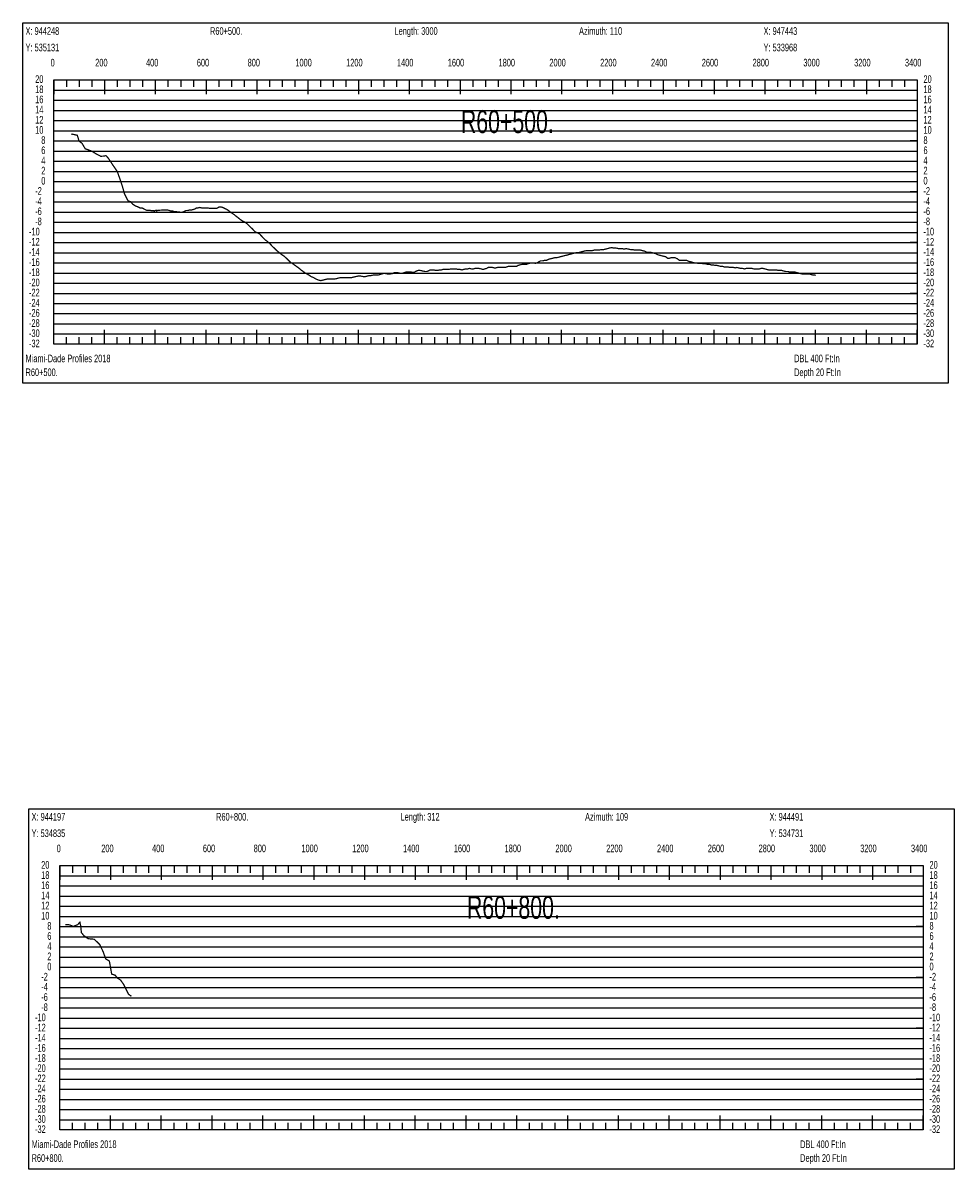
# Model space of a CAD drawing. Header units: inches. Extents: x 471865 to 538526, y 1054316 to 1102451.
# Tile 36 of 114: x 502728 to 506394, y 1067552 to 1072062. Entities that reach past the tile are written whole.
import ezdxf

# ---------------------------------------------------------------- set-up
doc = ezdxf.new("R2010")
doc.units = ezdxf.units.IN
doc.header["$MEASUREMENT"] = 0
for name, color, linetype in [('LABELS', 7, 'Continuous'), ('X_Gr1', 7, 'Continuous'), ('XSECTION', 7, 'Continuous')]:
    doc.layers.add(name, color=color, linetype=linetype)
doc.styles.get("Standard").update_dxf_attribs({"font": 'arial.ttf'})

msp = doc.modelspace()

# ---------------------------------------------------------------- linework, layer by layer
at = {"layer": 'X_Gr1', "color": 6, "linetype": 'Continuous', "lineweight": 18, "true_color": 0xff00ff, "transparency": 33554687, "const_width": 5}
for points in [[(502918.4, 1071625.4), (502918.4, 1071625.4), (502918.5, 1071625.3), (502942.4, 1071620), (502949.1, 1071598.1), (502949.1, 1071597), (502960.9, 1071588.5), (502973.7, 1071566.6), (502989.6, 1071561.1), (503000.8, 1071556.6), (503015.2, 1071547.5), (503034.5, 1071537.5), (503043.5, 1071537.7), (503055.7, 1071539.6), (503064.8, 1071529.3), (503081.2, 1071504.5), (503090.1, 1071491.5), (503100.1, 1071476.9), (503106.6, 1071458.2), (503118.9, 1071422.7), (503127.8, 1071390.7), (503135.2, 1071375.4), (503142.3, 1071362), (503152.9, 1071358.4), (503160.6, 1071348.8), (503172.4, 1071341.2), (503180.9, 1071338.3), (503189.1, 1071334), (503197.5, 1071333.9), (503205.4, 1071329.8), (503215.2, 1071324.6), (503225, 1071325.1), (503233.6, 1071323.5), (503239.9, 1071323.3), (503243.8, 1071323.7), (503245.6, 1071321.5), (503249, 1071324), (503254.1, 1071324.3), (503255.2, 1071322.2), (503259.3, 1071324.6), (503264.5, 1071324.9), (503269.7, 1071325.2), (503274.9, 1071325.5), (503280.1, 1071325.7), (503284.9, 1071326), (503290.8, 1071326), (503297.6, 1071326), (503304.5, 1071324), (503311.3, 1071322), (503317.4, 1071322), (503323.4, 1071320), (503330.1, 1071320), (503337.4, 1071318), (503344.8, 1071318), (503351.6, 1071316), (503357.5, 1071318), (503363.4, 1071320), (503369.8, 1071324), (503377, 1071324), (503384.9, 1071326), (503392.5, 1071326), (503399.5, 1071328), (503405.4, 1071330), (503411.2, 1071334), (503417.6, 1071334), (503424.7, 1071336), (503432.2, 1071334), (503437.3, 1071334), (503443.6, 1071334), (503449.8, 1071334), (503456.6, 1071334), (503464.8, 1071332), (503473.3, 1071332), (503481.5, 1071332), (503488.8, 1071332), (503494.9, 1071334), (503500.9, 1071338), (503507.4, 1071338), (503514.7, 1071336), (503522.9, 1071332), (503531.4, 1071328), (503540, 1071322), (503547.4, 1071316), (503553.6, 1071312), (503559.7, 1071308), (503566.7, 1071302), (503575.2, 1071296), (503584.5, 1071288), (503594, 1071282), (503602.9, 1071278), (503610.5, 1071272), (503614, 1071268.7), (503620.4, 1071262.5), (503626.8, 1071256.2), (503633.2, 1071250), (503642.5, 1071240), (503651.4, 1071236), (503659.7, 1071232), (503667.2, 1071224), (503674.6, 1071216), (503682.6, 1071208), (503691.1, 1071202), (503700.3, 1071194), (503709.3, 1071184), (503717.8, 1071176), (503725.7, 1071168), (503732.8, 1071162), (503740, 1071156), (503747.9, 1071150), (503756.7, 1071144), (503765.7, 1071136), (503774, 1071128), (503781.6, 1071120), (503788.9, 1071116), (503796.8, 1071110), (503805.4, 1071104), (503814, 1071098), (503823, 1071090), (503831.7, 1071084), (503839.7, 1071078), (503846.9, 1071074), (503854.2, 1071070), (503862.9, 1071064), (503872.7, 1071060), (503882.7, 1071054), (503892.4, 1071050), (503901.1, 1071048), (503909.1, 1071050), (503917, 1071052), (503925.5, 1071054), (503934.9, 1071054), (503944.8, 1071054), (503954.5, 1071054), (503963.1, 1071056), (503970.8, 1071058), (503978.6, 1071060), (503987.1, 1071060), (503996.2, 1071060), (504005.2, 1071060), (504014, 1071060), (504022.5, 1071060), (504030.6, 1071062), (504039.1, 1071064), (504048.1, 1071066), (504057.9, 1071066), (504067.8, 1071064), (504076.7, 1071064), (504084.6, 1071066), (504091.9, 1071068), (504099.7, 1071068), (504108.3, 1071070), (504117.6, 1071070), (504126.6, 1071070), (504134, 1071072), (504140.4, 1071074), (504147.4, 1071076), (504155.7, 1071076), (504164.6, 1071074), (504172.5, 1071074), (504184.4, 1071076), (504191.3, 1071080), (504200.2, 1071080), (504209.7, 1071078), (504218.2, 1071076), (504225.1, 1071078), (504231.1, 1071080), (504238.3, 1071082), (504246.9, 1071082), (504255.9, 1071082), (504264.1, 1071080), (504271.1, 1071082), (504277.8, 1071086), (504284.8, 1071088), (504292.8, 1071088), (504301.8, 1071086), (504310.6, 1071084), (504318.1, 1071084), (504324.5, 1071086), (504331, 1071090), (504338, 1071090), (504345.7, 1071090), (504353.9, 1071088), (504361.5, 1071088), (504368.3, 1071090), (504375, 1071090), (504382, 1071092), (504389.8, 1071092), (504397.6, 1071092), (504405, 1071092), (504412.3, 1071094), (504419.2, 1071094), (504426.3, 1071094), (504434, 1071094), (504442.2, 1071092), (504450.1, 1071092), (504456.9, 1071090), (504463.4, 1071092), (504470.5, 1071094), (504478.7, 1071094), (504487, 1071096), (504494.5, 1071094), (504501.3, 1071094), (504507.9, 1071096), (504515.4, 1071096), (504524.1, 1071096), (504532.7, 1071094), (504540.2, 1071092), (504546.6, 1071094), (504553.3, 1071096), (504560.8, 1071100), (504568.8, 1071100), (504576.8, 1071100), (504583.8, 1071098), (504590.1, 1071098), (504596.7, 1071100), (504604.1, 1071100), (504612.1, 1071100), (504620, 1071100), (504627, 1071100), (504633.2, 1071102), (504639.9, 1071104), (504648.3, 1071104), (504657.2, 1071104), (504665, 1071104), (504671.6, 1071104), (504678.1, 1071108), (504685.5, 1071110), (504693.4, 1071112), (504701.3, 1071112), (504711.6, 1071112), (504714.8, 1071114), (504721.5, 1071116), (504729.3, 1071118), (504737.6, 1071118), (504745.6, 1071116), (504752.7, 1071118), (504759.4, 1071122), (504766.9, 1071126), (504775, 1071126), (504782.9, 1071128), (504790.2, 1071128), (504797.6, 1071132), (504805.4, 1071134), (504813.4, 1071136), (504821.4, 1071138), (504829.2, 1071138), (504837.1, 1071140), (504844.7, 1071142), (504852, 1071144), (504859.8, 1071146), (504867.9, 1071148), (504875.9, 1071150), (504883.2, 1071152), (504890.4, 1071154), (504898.3, 1071156), (504906.5, 1071158), (504914.7, 1071158), (504922.3, 1071160), (504930, 1071162), (504938, 1071164), (504946.5, 1071166), (504954.8, 1071166), (504962.5, 1071166), (504969.8, 1071166), (504977.5, 1071168), (504986, 1071168), (504995.4, 1071168), (505005, 1071170), (505014.1, 1071170), (505022.2, 1071172), (505029.6, 1071174), (505037.1, 1071176), (505045.5, 1071178), (505054.5, 1071176), (505063.9, 1071176), (505072.7, 1071174), (505080.7, 1071174), (505087.9, 1071174), (505095.3, 1071172), (505103.5, 1071174), (505112.5, 1071172), (505121.4, 1071170), (505129.6, 1071170), (505136.9, 1071168), (505144.2, 1071168), (505151.8, 1071168), (505159.9, 1071168), (505168.2, 1071166), (505176.3, 1071164), (505183.8, 1071160), (505190.4, 1071160), (505197.2, 1071160), (505204.8, 1071158), (505212.9, 1071156), (505220.6, 1071154), (505227.6, 1071150), (505234.5, 1071148), (505242.1, 1071146), (505250.3, 1071144), (505258.9, 1071142), (505266.7, 1071136), (505273.4, 1071136), (505279.7, 1071138), (505287.1, 1071138), (505295.9, 1071138), (505304.7, 1071134), (505312.5, 1071128), (505319.4, 1071128), (505326.4, 1071128), (505333.7, 1071128), (505341.3, 1071128), (505349.1, 1071124), (505356.9, 1071122), (505364.6, 1071120), (505372.2, 1071118), (505379.5, 1071118), (505386.6, 1071116), (505393.7, 1071116), (505401.1, 1071116), (505408.7, 1071114), (505416.3, 1071114), (505423.7, 1071112), (505430.8, 1071112), (505438.1, 1071110), (505445.5, 1071110), (505452.8, 1071108), (505460.3, 1071108), (505467.9, 1071106), (505475.5, 1071104), (505482.8, 1071104), (505489.8, 1071102), (505496.5, 1071102), (505503.4, 1071102), (505511, 1071100), (505518.7, 1071100), (505526, 1071100), (505532.6, 1071098), (505539.1, 1071100), (505546.3, 1071098), (505554.1, 1071096), (505561.7, 1071096), (505568.9, 1071094), (505576, 1071096), (505583, 1071096), (505590.4, 1071096), (505598.5, 1071096), (505606.4, 1071094), (505613.6, 1071094), (505620.5, 1071094), (505627.1, 1071094), (505634.2, 1071096), (505642, 1071096), (505649.9, 1071094), (505657.2, 1071092), (505664.2, 1071090), (505671.7, 1071090), (505679.7, 1071090), (505687.2, 1071090), (505694.3, 1071090), (505704.8, 1071088), (505708.4, 1071088), (505715.9, 1071088), (505723.5, 1071086), (505730.8, 1071084), (505741.4, 1071084), (505745.2, 1071082), (505752.8, 1071082), (505760.1, 1071082), (505766.8, 1071082), (505773.7, 1071080), (505781.2, 1071078), (505789.2, 1071076), (505796.5, 1071074), (505803.3, 1071074), (505810.3, 1071074), (505817.6, 1071074), (505824.9, 1071074), (505831.9, 1071072), (505839, 1071070), (505846.2, 1071070), (505849.4, 1071068.2)], [(502895.4, 1068513.8), (502895.4, 1068513.8), (502911.3, 1068513.2), (502926.8, 1068507), (502944.1, 1068513.9), (502952.6, 1068523.8), (502955.3, 1068511), (502958.6, 1068482.6), (502968.7, 1068470.1), (502985.2, 1068458.6), (503009.4, 1068456.4), (503030.7, 1068435.5), (503045, 1068405.4), (503054, 1068379.5), (503068.7, 1068370.6), (503077.7, 1068319.4), (503090.8, 1068315.4), (503101, 1068303.4), (503113.1, 1068295.5), (503124.7, 1068278.7), (503133.6, 1068260.9), (503143.7, 1068240.7), (503151.1, 1068234.9), (503155.6, 1068232.5)]]:
    msp.add_lwpolyline(points, dxfattribs=at)
at = {"layer": 'XSECTION', "color": 18, "linetype": 'Continuous', "true_color": 0x000000}
for points in [[(502728.2, 1072062), (506370.6, 1072062), (506370.6, 1070644), (502728.2, 1070644), (502728.2, 1072062)], [(502849.4, 1071838), (506249.4, 1071838), (506249.4, 1070798), (502849.4, 1070798), (502849.4, 1071838)], [(502849.4, 1071838), (502849.4, 1071781.6)], [(502849.4, 1071838), (502849.4, 1071781.6)], [(502849.4, 1071838), (502849.4, 1071810)], [(502849.4, 1071838), (502849.4, 1071810)], [(502899.4, 1071838), (502899.4, 1071810)], [(502949.4, 1071838), (502949.4, 1071810)], [(502999.4, 1071838), (502999.4, 1071810)], [(503049.4, 1071838), (503049.4, 1071781.6)], [(503049.4, 1071838), (503049.4, 1071810)], [(503099.4, 1071838), (503099.4, 1071810)], [(503149.4, 1071838), (503149.4, 1071810)], [(503199.4, 1071838), (503199.4, 1071810)], [(503249.4, 1071838), (503249.4, 1071781.6)], [(503249.4, 1071838), (503249.4, 1071810)], [(503299.4, 1071838), (503299.4, 1071810)], [(503349.4, 1071838), (503349.4, 1071810)], [(503399.4, 1071838), (503399.4, 1071810)], [(503449.4, 1071838), (503449.4, 1071781.6)], [(503449.4, 1071838), (503449.4, 1071810)], [(503499.4, 1071838), (503499.4, 1071810)], [(503549.4, 1071838), (503549.4, 1071810)], [(503599.4, 1071838), (503599.4, 1071810)], [(503649.4, 1071838), (503649.4, 1071781.6)], [(503649.4, 1071838), (503649.4, 1071810)], [(503699.4, 1071838), (503699.4, 1071810)], [(503749.4, 1071838), (503749.4, 1071810)], [(503799.4, 1071838), (503799.4, 1071810)], [(503849.4, 1071838), (503849.4, 1071781.6)], [(503849.4, 1071838), (503849.4, 1071810)], [(503899.4, 1071838), (503899.4, 1071810)], [(503949.4, 1071838), (503949.4, 1071810)], [(503999.4, 1071838), (503999.4, 1071810)], [(504049.4, 1071838), (504049.4, 1071781.6)], [(504049.4, 1071838), (504049.4, 1071810)], [(504099.4, 1071838), (504099.4, 1071810)], [(504149.4, 1071838), (504149.4, 1071810)], [(504199.4, 1071838), (504199.4, 1071810)], [(504249.4, 1071838), (504249.4, 1071781.6)], [(504249.4, 1071838), (504249.4, 1071810)], [(504299.4, 1071838), (504299.4, 1071810)], [(504349.4, 1071838), (504349.4, 1071810)], [(504399.4, 1071838), (504399.4, 1071810)], [(504449.4, 1071838), (504449.4, 1071781.6)], [(504449.4, 1071838), (504449.4, 1071810)], [(504499.4, 1071838), (504499.4, 1071810)], [(504549.4, 1071838), (504549.4, 1071810)], [(504599.4, 1071838), (504599.4, 1071810)], [(504649.4, 1071838), (504649.4, 1071781.6)], [(504649.4, 1071838), (504649.4, 1071810)], [(504699.4, 1071838), (504699.4, 1071810)], [(504749.4, 1071838), (504749.4, 1071810)], [(504799.4, 1071838), (504799.4, 1071810)], [(504849.4, 1071838), (504849.4, 1071781.6)], [(504849.4, 1071838), (504849.4, 1071810)], [(504899.4, 1071838), (504899.4, 1071810)], [(504949.4, 1071838), (504949.4, 1071810)], [(504999.4, 1071838), (504999.4, 1071810)], [(505049.4, 1071838), (505049.4, 1071781.6)], [(505049.4, 1071838), (505049.4, 1071810)], [(505099.4, 1071838), (505099.4, 1071810)], [(505149.4, 1071838), (505149.4, 1071810)], [(505199.4, 1071838), (505199.4, 1071810)], [(505249.4, 1071838), (505249.4, 1071781.6)], [(505249.4, 1071838), (505249.4, 1071810)], [(505299.4, 1071838), (505299.4, 1071810)], [(505349.4, 1071838), (505349.4, 1071810)], [(505399.4, 1071838), (505399.4, 1071810)], [(505449.4, 1071838), (505449.4, 1071781.6)], [(505449.4, 1071838), (505449.4, 1071810)], [(505499.4, 1071838), (505499.4, 1071810)], [(505549.4, 1071838), (505549.4, 1071810)], [(505599.4, 1071838), (505599.4, 1071810)], [(505649.4, 1071838), (505649.4, 1071781.6)], [(505649.4, 1071838), (505649.4, 1071810)], [(505699.4, 1071838), (505699.4, 1071810)], [(505749.4, 1071838), (505749.4, 1071810)], [(505799.4, 1071838), (505799.4, 1071810)], [(505849.4, 1071838), (505849.4, 1071781.6)], [(505849.4, 1071838), (505849.4, 1071810)], [(505899.4, 1071838), (505899.4, 1071810)], [(505949.4, 1071838), (505949.4, 1071810)], [(505999.4, 1071838), (505999.4, 1071810)], [(506049.4, 1071838), (506049.4, 1071781.6)], [(506049.4, 1071838), (506049.4, 1071810)], [(506099.4, 1071838), (506099.4, 1071810)], [(506149.4, 1071838), (506149.4, 1071810)], [(506199.4, 1071838), (506199.4, 1071810)], [(506249.4, 1071838), (506249.4, 1071781.6)], [(506249.4, 1071838), (506249.4, 1071810)], [(502849.4, 1071598), (502877.4, 1071598)], [(506249.4, 1071598), (506221.4, 1071598)], [(502849.4, 1071398), (502877.4, 1071398)], [(506249.4, 1071398), (506221.4, 1071398)], [(502849.4, 1071198), (502877.4, 1071198)], [(506249.4, 1071198), (506221.4, 1071198)], [(502849.4, 1070998), (502877.4, 1070998)], [(506249.4, 1070998), (506221.4, 1070998)], [(502849.4, 1070798), (502849.4, 1070854.4)], [(502849.4, 1070798), (502849.4, 1070854.4)], [(503049.4, 1070798), (503049.4, 1070854.4)], [(503249.4, 1070798), (503249.4, 1070854.4)], [(503449.4, 1070798), (503449.4, 1070854.4)], [(503649.4, 1070798), (503649.4, 1070854.4)], [(503849.4, 1070798), (503849.4, 1070854.4)], [(504049.4, 1070798), (504049.4, 1070854.4)], [(504249.4, 1070798), (504249.4, 1070854.4)], [(504449.4, 1070798), (504449.4, 1070854.4)], [(504649.4, 1070798), (504649.4, 1070854.4)], [(504849.4, 1070798), (504849.4, 1070854.4)], [(505049.4, 1070798), (505049.4, 1070854.4)], [(505249.4, 1070798), (505249.4, 1070854.4)], [(505449.4, 1070798), (505449.4, 1070854.4)], [(505649.4, 1070798), (505649.4, 1070854.4)], [(505849.4, 1070798), (505849.4, 1070854.4)], [(506049.4, 1070798), (506049.4, 1070854.4)], [(506249.4, 1070798), (506249.4, 1070854.4)], [(502849.4, 1070798), (502849.4, 1070826)], [(502849.4, 1070798), (502849.4, 1070826)], [(502899.4, 1070798), (502899.4, 1070826)], [(502949.4, 1070798), (502949.4, 1070826)], [(502999.4, 1070798), (502999.4, 1070826)], [(503049.4, 1070798), (503049.4, 1070826)], [(503099.4, 1070798), (503099.4, 1070826)], [(503149.4, 1070798), (503149.4, 1070826)], [(503199.4, 1070798), (503199.4, 1070826)], [(503249.4, 1070798), (503249.4, 1070826)], [(503299.4, 1070798), (503299.4, 1070826)], [(503349.4, 1070798), (503349.4, 1070826)], [(503399.4, 1070798), (503399.4, 1070826)], [(503449.4, 1070798), (503449.4, 1070826)], [(503499.4, 1070798), (503499.4, 1070826)], [(503549.4, 1070798), (503549.4, 1070826)], [(503599.4, 1070798), (503599.4, 1070826)], [(503649.4, 1070798), (503649.4, 1070826)], [(503699.4, 1070798), (503699.4, 1070826)], [(503749.4, 1070798), (503749.4, 1070826)], [(503799.4, 1070798), (503799.4, 1070826)], [(503849.4, 1070798), (503849.4, 1070826)], [(503899.4, 1070798), (503899.4, 1070826)], [(503949.4, 1070798), (503949.4, 1070826)], [(503999.4, 1070798), (503999.4, 1070826)], [(504049.4, 1070798), (504049.4, 1070826)], [(504099.4, 1070798), (504099.4, 1070826)], [(504149.4, 1070798), (504149.4, 1070826)], [(504199.4, 1070798), (504199.4, 1070826)], [(504249.4, 1070798), (504249.4, 1070826)], [(504299.4, 1070798), (504299.4, 1070826)], [(504349.4, 1070798), (504349.4, 1070826)], [(504399.4, 1070798), (504399.4, 1070826)], [(504449.4, 1070798), (504449.4, 1070826)], [(504499.4, 1070798), (504499.4, 1070826)], [(504549.4, 1070798), (504549.4, 1070826)], [(504599.4, 1070798), (504599.4, 1070826)], [(504649.4, 1070798), (504649.4, 1070826)], [(504699.4, 1070798), (504699.4, 1070826)], [(504749.4, 1070798), (504749.4, 1070826)], [(504799.4, 1070798), (504799.4, 1070826)], [(504849.4, 1070798), (504849.4, 1070826)], [(504899.4, 1070798), (504899.4, 1070826)], [(504949.4, 1070798), (504949.4, 1070826)], [(504999.4, 1070798), (504999.4, 1070826)], [(505049.4, 1070798), (505049.4, 1070826)], [(505099.4, 1070798), (505099.4, 1070826)], [(505149.4, 1070798), (505149.4, 1070826)], [(505199.4, 1070798), (505199.4, 1070826)], [(505249.4, 1070798), (505249.4, 1070826)], [(505299.4, 1070798), (505299.4, 1070826)], [(505349.4, 1070798), (505349.4, 1070826)], [(505399.4, 1070798), (505399.4, 1070826)], [(505449.4, 1070798), (505449.4, 1070826)], [(505499.4, 1070798), (505499.4, 1070826)], [(505549.4, 1070798), (505549.4, 1070826)], [(505599.4, 1070798), (505599.4, 1070826)], [(505649.4, 1070798), (505649.4, 1070826)], [(505699.4, 1070798), (505699.4, 1070826)], [(505749.4, 1070798), (505749.4, 1070826)], [(505799.4, 1070798), (505799.4, 1070826)], [(505849.4, 1070798), (505849.4, 1070826)], [(505899.4, 1070798), (505899.4, 1070826)], [(505949.4, 1070798), (505949.4, 1070826)], [(505999.4, 1070798), (505999.4, 1070826)], [(506049.4, 1070798), (506049.4, 1070826)], [(506099.4, 1070798), (506099.4, 1070826)], [(506149.4, 1070798), (506149.4, 1070826)], [(506199.4, 1070798), (506199.4, 1070826)], [(506249.4, 1070798), (506249.4, 1070826)], [(502752, 1068970.1), (506394.4, 1068970.1), (506394.4, 1067552.1), (502752, 1067552.1), (502752, 1068970.1)], [(502873.2, 1068746.1), (506273.2, 1068746.1), (506273.2, 1067706.1), (502873.2, 1067706.1), (502873.2, 1068746.1)], [(502873.2, 1068746.1), (502873.2, 1068689.7)], [(502873.2, 1068746.1), (502873.2, 1068689.7)], [(502873.2, 1068746.1), (502873.2, 1068718.1)], [(502873.2, 1068746.1), (502873.2, 1068718.1)], [(502923.2, 1068746.1), (502923.2, 1068718.1)], [(502973.2, 1068746.1), (502973.2, 1068718.1)], [(503023.2, 1068746.1), (503023.2, 1068718.1)], [(503073.2, 1068746.1), (503073.2, 1068689.7)], [(503073.2, 1068746.1), (503073.2, 1068718.1)], [(503123.2, 1068746.1), (503123.2, 1068718.1)], [(503173.2, 1068746.1), (503173.2, 1068718.1)], [(503223.2, 1068746.1), (503223.2, 1068718.1)], [(503273.2, 1068746.1), (503273.2, 1068689.7)], [(503273.2, 1068746.1), (503273.2, 1068718.1)], [(503323.2, 1068746.1), (503323.2, 1068718.1)], [(503373.2, 1068746.1), (503373.2, 1068718.1)], [(503423.2, 1068746.1), (503423.2, 1068718.1)], [(503473.2, 1068746.1), (503473.2, 1068689.7)], [(503473.2, 1068746.1), (503473.2, 1068718.1)], [(503523.2, 1068746.1), (503523.2, 1068718.1)], [(503573.2, 1068746.1), (503573.2, 1068718.1)], [(503623.2, 1068746.1), (503623.2, 1068718.1)], [(503673.2, 1068746.1), (503673.2, 1068689.7)], [(503673.2, 1068746.1), (503673.2, 1068718.1)], [(503723.2, 1068746.1), (503723.2, 1068718.1)], [(503773.2, 1068746.1), (503773.2, 1068718.1)], [(503823.2, 1068746.1), (503823.2, 1068718.1)], [(503873.2, 1068746.1), (503873.2, 1068689.7)], [(503873.2, 1068746.1), (503873.2, 1068718.1)], [(503923.2, 1068746.1), (503923.2, 1068718.1)], [(503973.2, 1068746.1), (503973.2, 1068718.1)], [(504023.2, 1068746.1), (504023.2, 1068718.1)], [(504073.2, 1068746.1), (504073.2, 1068689.7)], [(504073.2, 1068746.1), (504073.2, 1068718.1)], [(504123.2, 1068746.1), (504123.2, 1068718.1)], [(504173.2, 1068746.1), (504173.2, 1068718.1)], [(504223.2, 1068746.1), (504223.2, 1068718.1)], [(504273.2, 1068746.1), (504273.2, 1068689.7)], [(504273.2, 1068746.1), (504273.2, 1068718.1)], [(504323.2, 1068746.1), (504323.2, 1068718.1)], [(504373.2, 1068746.1), (504373.2, 1068718.1)], [(504423.2, 1068746.1), (504423.2, 1068718.1)], [(504473.2, 1068746.1), (504473.2, 1068689.7)], [(504473.2, 1068746.1), (504473.2, 1068718.1)], [(504523.2, 1068746.1), (504523.2, 1068718.1)], [(504573.2, 1068746.1), (504573.2, 1068718.1)], [(504623.2, 1068746.1), (504623.2, 1068718.1)], [(504673.2, 1068746.1), (504673.2, 1068689.7)], [(504673.2, 1068746.1), (504673.2, 1068718.1)], [(504723.2, 1068746.1), (504723.2, 1068718.1)], [(504773.2, 1068746.1), (504773.2, 1068718.1)], [(504823.2, 1068746.1), (504823.2, 1068718.1)], [(504873.2, 1068746.1), (504873.2, 1068689.7)], [(504873.2, 1068746.1), (504873.2, 1068718.1)], [(504923.2, 1068746.1), (504923.2, 1068718.1)], [(504973.2, 1068746.1), (504973.2, 1068718.1)], [(505023.2, 1068746.1), (505023.2, 1068718.1)], [(505073.2, 1068746.1), (505073.2, 1068689.7)], [(505073.2, 1068746.1), (505073.2, 1068718.1)], [(505123.2, 1068746.1), (505123.2, 1068718.1)], [(505173.2, 1068746.1), (505173.2, 1068718.1)], [(505223.2, 1068746.1), (505223.2, 1068718.1)], [(505273.2, 1068746.1), (505273.2, 1068689.7)], [(505273.2, 1068746.1), (505273.2, 1068718.1)], [(505323.2, 1068746.1), (505323.2, 1068718.1)], [(505373.2, 1068746.1), (505373.2, 1068718.1)], [(505423.2, 1068746.1), (505423.2, 1068718.1)], [(505473.2, 1068746.1), (505473.2, 1068689.7)], [(505473.2, 1068746.1), (505473.2, 1068718.1)], [(505523.2, 1068746.1), (505523.2, 1068718.1)], [(505573.2, 1068746.1), (505573.2, 1068718.1)], [(505623.2, 1068746.1), (505623.2, 1068718.1)], [(505673.2, 1068746.1), (505673.2, 1068689.7)], [(505673.2, 1068746.1), (505673.2, 1068718.1)], [(505723.2, 1068746.1), (505723.2, 1068718.1)], [(505773.2, 1068746.1), (505773.2, 1068718.1)], [(505823.2, 1068746.1), (505823.2, 1068718.1)], [(505873.2, 1068746.1), (505873.2, 1068689.7)], [(505873.2, 1068746.1), (505873.2, 1068718.1)], [(505923.2, 1068746.1), (505923.2, 1068718.1)], [(505973.2, 1068746.1), (505973.2, 1068718.1)], [(506023.2, 1068746.1), (506023.2, 1068718.1)], [(506073.2, 1068746.1), (506073.2, 1068689.7)], [(506073.2, 1068746.1), (506073.2, 1068718.1)], [(506123.2, 1068746.1), (506123.2, 1068718.1)], [(506173.2, 1068746.1), (506173.2, 1068718.1)], [(506223.2, 1068746.1), (506223.2, 1068718.1)], [(506273.2, 1068746.1), (506273.2, 1068689.7)], [(506273.2, 1068746.1), (506273.2, 1068718.1)], [(502873.2, 1068506.1), (502901.2, 1068506.1)], [(506273.2, 1068506.1), (506245.2, 1068506.1)], [(502873.2, 1068306.1), (502901.2, 1068306.1)], [(506273.2, 1068306.1), (506245.2, 1068306.1)], [(502873.2, 1068106.1), (502901.2, 1068106.1)], [(506273.2, 1068106.1), (506245.2, 1068106.1)], [(502873.2, 1067906.1), (502901.2, 1067906.1)], [(506273.2, 1067906.1), (506245.2, 1067906.1)], [(502873.2, 1067706.1), (502873.2, 1067762.5)], [(502873.2, 1067706.1), (502873.2, 1067762.5)], [(502873.2, 1067706.1), (502873.2, 1067734.1)], [(502873.2, 1067706.1), (502873.2, 1067734.1)], [(502923.2, 1067706.1), (502923.2, 1067734.1)], [(502973.2, 1067706.1), (502973.2, 1067734.1)], [(503023.2, 1067706.1), (503023.2, 1067734.1)], [(503073.2, 1067706.1), (503073.2, 1067762.5)], [(503073.2, 1067706.1), (503073.2, 1067734.1)], [(503123.2, 1067706.1), (503123.2, 1067734.1)], [(503173.2, 1067706.1), (503173.2, 1067734.1)], [(503223.2, 1067706.1), (503223.2, 1067734.1)], [(503273.2, 1067706.1), (503273.2, 1067762.5)], [(503273.2, 1067706.1), (503273.2, 1067734.1)], [(503323.2, 1067706.1), (503323.2, 1067734.1)], [(503373.2, 1067706.1), (503373.2, 1067734.1)], [(503423.2, 1067706.1), (503423.2, 1067734.1)], [(503473.2, 1067706.1), (503473.2, 1067762.5)], [(503473.2, 1067706.1), (503473.2, 1067734.1)], [(503523.2, 1067706.1), (503523.2, 1067734.1)], [(503573.2, 1067706.1), (503573.2, 1067734.1)], [(503623.2, 1067706.1), (503623.2, 1067734.1)], [(503673.2, 1067706.1), (503673.2, 1067762.5)], [(503673.2, 1067706.1), (503673.2, 1067734.1)], [(503723.2, 1067706.1), (503723.2, 1067734.1)], [(503773.2, 1067706.1), (503773.2, 1067734.1)], [(503823.2, 1067706.1), (503823.2, 1067734.1)], [(503873.2, 1067706.1), (503873.2, 1067762.5)], [(503873.2, 1067706.1), (503873.2, 1067734.1)], [(503923.2, 1067706.1), (503923.2, 1067734.1)], [(503973.2, 1067706.1), (503973.2, 1067734.1)], [(504023.2, 1067706.1), (504023.2, 1067734.1)], [(504073.2, 1067706.1), (504073.2, 1067762.5)], [(504073.2, 1067706.1), (504073.2, 1067734.1)], [(504123.2, 1067706.1), (504123.2, 1067734.1)], [(504173.2, 1067706.1), (504173.2, 1067734.1)], [(504223.2, 1067706.1), (504223.2, 1067734.1)], [(504273.2, 1067706.1), (504273.2, 1067762.5)], [(504273.2, 1067706.1), (504273.2, 1067734.1)], [(504323.2, 1067706.1), (504323.2, 1067734.1)], [(504373.2, 1067706.1), (504373.2, 1067734.1)], [(504423.2, 1067706.1), (504423.2, 1067734.1)], [(504473.2, 1067706.1), (504473.2, 1067762.5)], [(504473.2, 1067706.1), (504473.2, 1067734.1)], [(504523.2, 1067706.1), (504523.2, 1067734.1)], [(504573.2, 1067706.1), (504573.2, 1067734.1)], [(504623.2, 1067706.1), (504623.2, 1067734.1)], [(504673.2, 1067706.1), (504673.2, 1067762.5)], [(504673.2, 1067706.1), (504673.2, 1067734.1)], [(504723.2, 1067706.1), (504723.2, 1067734.1)], [(504773.2, 1067706.1), (504773.2, 1067734.1)], [(504823.2, 1067706.1), (504823.2, 1067734.1)], [(504873.2, 1067706.1), (504873.2, 1067762.5)], [(504873.2, 1067706.1), (504873.2, 1067734.1)], [(504923.2, 1067706.1), (504923.2, 1067734.1)], [(504973.2, 1067706.1), (504973.2, 1067734.1)], [(505023.2, 1067706.1), (505023.2, 1067734.1)], [(505073.2, 1067706.1), (505073.2, 1067762.5)], [(505073.2, 1067706.1), (505073.2, 1067734.1)], [(505123.2, 1067706.1), (505123.2, 1067734.1)], [(505173.2, 1067706.1), (505173.2, 1067734.1)], [(505223.2, 1067706.1), (505223.2, 1067734.1)], [(505273.2, 1067706.1), (505273.2, 1067762.5)], [(505273.2, 1067706.1), (505273.2, 1067734.1)], [(505323.2, 1067706.1), (505323.2, 1067734.1)], [(505373.2, 1067706.1), (505373.2, 1067734.1)], [(505423.2, 1067706.1), (505423.2, 1067734.1)], [(505473.2, 1067706.1), (505473.2, 1067762.5)], [(505473.2, 1067706.1), (505473.2, 1067734.1)], [(505523.2, 1067706.1), (505523.2, 1067734.1)], [(505573.2, 1067706.1), (505573.2, 1067734.1)], [(505623.2, 1067706.1), (505623.2, 1067734.1)], [(505673.2, 1067706.1), (505673.2, 1067762.5)], [(505673.2, 1067706.1), (505673.2, 1067734.1)], [(505723.2, 1067706.1), (505723.2, 1067734.1)], [(505773.2, 1067706.1), (505773.2, 1067734.1)], [(505823.2, 1067706.1), (505823.2, 1067734.1)], [(505873.2, 1067706.1), (505873.2, 1067762.5)], [(505873.2, 1067706.1), (505873.2, 1067734.1)], [(505923.2, 1067706.1), (505923.2, 1067734.1)], [(505973.2, 1067706.1), (505973.2, 1067734.1)], [(506023.2, 1067706.1), (506023.2, 1067734.1)], [(506073.2, 1067706.1), (506073.2, 1067762.5)], [(506073.2, 1067706.1), (506073.2, 1067734.1)], [(506123.2, 1067706.1), (506123.2, 1067734.1)], [(506173.2, 1067706.1), (506173.2, 1067734.1)], [(506223.2, 1067706.1), (506223.2, 1067734.1)], [(506273.2, 1067706.1), (506273.2, 1067762.5)], [(506273.2, 1067706.1), (506273.2, 1067734.1)]]:
    msp.add_lwpolyline(points, dxfattribs=at)
at = {"layer": 'XSECTION', "color": 18, "true_color": 0x000000}
for points in [[(502849.4, 1071798), (506249.4, 1071798)], [(502849.4, 1071758), (506249.4, 1071758)], [(502849.4, 1071718), (506249.4, 1071718)], [(502849.4, 1071678), (506249.4, 1071678)], [(502849.4, 1071638), (506249.4, 1071638)], [(502849.4, 1071598), (506249.4, 1071598)], [(502849.4, 1071558), (506249.4, 1071558)], [(502849.4, 1071518), (506249.4, 1071518)], [(502849.4, 1071478), (506249.4, 1071478)], [(502849.4, 1071438), (506249.4, 1071438)], [(502849.4, 1071398), (506249.4, 1071398)], [(502849.4, 1071358), (506249.4, 1071358)], [(502849.4, 1071318), (506249.4, 1071318)], [(502849.4, 1071278), (506249.4, 1071278)], [(502849.4, 1071238), (506249.4, 1071238)], [(502849.4, 1071198), (506249.4, 1071198)], [(502849.4, 1071158), (506249.4, 1071158)], [(502849.4, 1071118), (506249.4, 1071118)], [(502849.4, 1071078), (506249.4, 1071078)], [(502849.4, 1071038), (506249.4, 1071038)], [(502849.4, 1070998), (506249.4, 1070998)], [(502849.4, 1070958), (506249.4, 1070958)], [(502849.4, 1070918), (506249.4, 1070918)], [(502849.4, 1070878), (506249.4, 1070878)], [(502849.4, 1070838), (506249.4, 1070838)], [(502873.2, 1068706.1), (506273.2, 1068706.1)], [(502873.2, 1068666.1), (506273.2, 1068666.1)], [(502873.2, 1068626.1), (506273.2, 1068626.1)], [(502873.2, 1068586.1), (506273.2, 1068586.1)], [(502873.2, 1068546.1), (506273.2, 1068546.1)], [(502873.2, 1068506.1), (506273.2, 1068506.1)], [(502873.2, 1068466.1), (506273.2, 1068466.1)], [(502873.2, 1068426.1), (506273.2, 1068426.1)], [(502873.2, 1068386.1), (506273.2, 1068386.1)], [(502873.2, 1068346.1), (506273.2, 1068346.1)], [(502873.2, 1068306.1), (506273.2, 1068306.1)], [(502873.2, 1068266.1), (506273.2, 1068266.1)], [(502873.2, 1068226.1), (506273.2, 1068226.1)], [(502873.2, 1068186.1), (506273.2, 1068186.1)], [(502873.2, 1068146.1), (506273.2, 1068146.1)], [(502873.2, 1068106.1), (506273.2, 1068106.1)], [(502873.2, 1068066.1), (506273.2, 1068066.1)], [(502873.2, 1068026.1), (506273.2, 1068026.1)], [(502873.2, 1067986.1), (506273.2, 1067986.1)], [(502873.2, 1067946.1), (506273.2, 1067946.1)], [(502873.2, 1067906.1), (506273.2, 1067906.1)], [(502873.2, 1067866.1), (506273.2, 1067866.1)], [(502873.2, 1067826.1), (506273.2, 1067826.1)], [(502873.2, 1067786.1), (506273.2, 1067786.1)], [(502873.2, 1067746.1), (506273.2, 1067746.1)]]:
    msp.add_lwpolyline(points, dxfattribs=at)

# ---------------------------------------------------------------- texts
at = {"layer": 'LABELS', "color": 18, "true_color": 0x000000, "width": 0.666667}
for s, height, p in [('X: 944248', 30, (502738.6, 1072015.2)), ('R60+500.', 30, (503465, 1072015.2)), ('Length: 3000', 30, (504191.4, 1072015.2)), ('Azimuth: 110', 30, (504917.8, 1072015.2)), ('X: 947443', 30, (505644.2, 1072015.2)), ('Y: 535131', 30, (502738.6, 1071950.4)), ('Y: 533968', 30, (505644.2, 1071950.4)), ('0', 30, (502837.4, 1071890.8)), ('0', 30, (502837.4, 1071890.8)), ('200', 30, (503013, 1071890.8)), ('400', 30, (503213, 1071890.8)), ('600', 30, (503413, 1071890.8)), ('800', 30, (503613, 1071890.8)), ('1000', 30, (503801, 1071890.8)), ('1200', 30, (504001, 1071890.8)), ('1400', 30, (504201, 1071890.8)), ('1600', 30, (504401, 1071890.8)), ('1800', 30, (504601, 1071890.8)), ('2000', 30, (504801, 1071890.8)), ('2200', 30, (505001, 1071890.8)), ('2400', 30, (505201, 1071890.8)), ('2600', 30, (505401, 1071890.8)), ('2800', 30, (505601, 1071890.8)), ('3000', 30, (505801, 1071890.8)), ('3200', 30, (506001, 1071890.8)), ('3400', 30, (506201, 1071890.8)), ('20', 30, (502776.6, 1071826)), ('20', 30, (506273.8, 1071826)), ('18', 30, (502776.6, 1071786)), ('18', 30, (506273.8, 1071786)), ('16', 30, (502776.6, 1071746)), ('16', 30, (506273.8, 1071746)), ('14', 30, (502776.6, 1071706)), ('12', 30, (502776.6, 1071666)), ('R60+500.', 90, (504452.6, 1071628.8)), ('14', 30, (506273.8, 1071706)), ('12', 30, (506273.8, 1071666)), ('10', 30, (502776.6, 1071626)), ('10', 30, (506273.8, 1071626)), ('8', 30, (502800.6, 1071586)), ('8', 30, (506273.8, 1071586)), ('6', 30, (502800.6, 1071546)), ('6', 30, (506273.8, 1071546)), ('4', 30, (502800.6, 1071506)), ('4', 30, (506273.8, 1071506)), ('2', 30, (502800.6, 1071466)), ('2', 30, (506273.8, 1071466)), ('0', 30, (502800.6, 1071426)), ('0', 30, (506273.8, 1071426)), ('-2', 30, (502776.6, 1071386)), ('-4', 30, (502776.6, 1071346)), ('-2', 30, (506273.8, 1071386)), ('-4', 30, (506273.8, 1071346)), ('-6', 30, (502776.6, 1071306)), ('-6', 30, (506273.8, 1071306)), ('-8', 30, (502776.6, 1071266)), ('-8', 30, (506273.8, 1071266)), ('-10', 30, (502752.2, 1071226)), ('-10', 30, (506273.8, 1071226)), ('-12', 30, (502752.2, 1071186)), ('-12', 30, (506273.8, 1071186)), ('-14', 30, (502752.2, 1071146)), ('-14', 30, (506273.8, 1071146)), ('-16', 30, (502752.2, 1071106)), ('-16', 30, (506273.8, 1071106)), ('-18', 30, (502752.2, 1071066)), ('-18', 30, (506273.8, 1071066)), ('-20', 30, (502752.2, 1071026)), ('-22', 30, (502752.2, 1070986)), ('-20', 30, (506273.8, 1071026)), ('-22', 30, (506273.8, 1070986)), ('-24', 30, (502752.2, 1070946)), ('-24', 30, (506273.8, 1070946)), ('-26', 30, (502752.2, 1070906)), ('-26', 30, (506273.8, 1070906)), ('-28', 30, (502752.2, 1070866)), ('-28', 30, (506273.8, 1070866)), ('-30', 30, (502752.2, 1070826)), ('-30', 30, (506273.8, 1070826)), ('-32', 30, (502752.2, 1070786)), ('-32', 30, (506273.8, 1070786)), ('Miami-Dade Profiles 2018', 30, (502738.6, 1070726.8)), ('DBL 400 Ft:In', 30, (505764.6, 1070726.8)), ('R60+500.', 30, (502738.6, 1070672.4)), ('Depth 20 Ft:In', 30, (505764.6, 1070672.4)), ('X: 944197', 30, (502762.4, 1068923.3)), ('R60+800.', 30, (503488.8, 1068923.3)), ('Length: 312', 30, (504215.2, 1068923.3)), ('Azimuth: 109', 30, (504941.6, 1068923.3)), ('X: 944491', 30, (505668, 1068923.3)), ('Y: 534835', 30, (502762.4, 1068858.5)), ('Y: 534731', 30, (505668, 1068858.5)), ('0', 30, (502861.2, 1068798.9)), ('0', 30, (502861.2, 1068798.9)), ('200', 30, (503036.8, 1068798.9)), ('400', 30, (503236.8, 1068798.9)), ('600', 30, (503436.8, 1068798.9)), ('800', 30, (503636.8, 1068798.9)), ('1000', 30, (503824.8, 1068798.9)), ('1200', 30, (504024.8, 1068798.9)), ('1400', 30, (504224.8, 1068798.9)), ('1600', 30, (504424.8, 1068798.9)), ('1800', 30, (504624.8, 1068798.9)), ('2000', 30, (504824.8, 1068798.9)), ('2200', 30, (505024.8, 1068798.9)), ('2400', 30, (505224.8, 1068798.9)), ('2600', 30, (505424.8, 1068798.9)), ('2800', 30, (505624.8, 1068798.9)), ('3000', 30, (505824.8, 1068798.9)), ('3200', 30, (506024.8, 1068798.9)), ('3400', 30, (506224.8, 1068798.9)), ('20', 30, (502800.4, 1068734.1)), ('20', 30, (506297.6, 1068734.1)), ('18', 30, (502800.4, 1068694.1)), ('18', 30, (506297.6, 1068694.1)), ('16', 30, (502800.4, 1068654.1)), ('16', 30, (506297.6, 1068654.1)), ('14', 30, (502800.4, 1068614.1)), ('R60+800.', 90, (504476.4, 1068536.9)), ('14', 30, (506297.6, 1068614.1)), ('12', 30, (502800.4, 1068574.1)), ('12', 30, (506297.6, 1068574.1)), ('10', 30, (502800.4, 1068534.1)), ('10', 30, (506297.6, 1068534.1)), ('8', 30, (502824.4, 1068494.1)), ('8', 30, (506297.6, 1068494.1)), ('4', 30, (502824.4, 1068414.1)), ('6', 30, (502824.4, 1068454.1)), ('4', 30, (506297.6, 1068414.1)), ('6', 30, (506297.6, 1068454.1)), ('2', 30, (502824.4, 1068374.1)), ('2', 30, (506297.6, 1068374.1)), ('0', 30, (502824.4, 1068334.1)), ('0', 30, (506297.6, 1068334.1)), ('-2', 30, (502800.4, 1068294.1)), ('-2', 30, (506297.6, 1068294.1)), ('-4', 30, (502800.4, 1068254.1)), ('-4', 30, (506297.6, 1068254.1)), ('-6', 30, (502800.4, 1068214.1)), ('-6', 30, (506297.6, 1068214.1)), ('-8', 30, (502800.4, 1068174.1)), ('-8', 30, (506297.6, 1068174.1)), ('-10', 30, (502776, 1068134.1)), ('-10', 30, (506297.6, 1068134.1)), ('-12', 30, (502776, 1068094.1)), ('-14', 30, (502776, 1068054.1)), ('-12', 30, (506297.6, 1068094.1)), ('-14', 30, (506297.6, 1068054.1)), ('-16', 30, (502776, 1068014.1)), ('-16', 30, (506297.6, 1068014.1)), ('-18', 30, (502776, 1067974.1)), ('-18', 30, (506297.6, 1067974.1)), ('-20', 30, (502776, 1067934.1)), ('-20', 30, (506297.6, 1067934.1)), ('-22', 30, (502776, 1067894.1)), ('-22', 30, (506297.6, 1067894.1)), ('-24', 30, (502776, 1067854.1)), ('-24', 30, (506297.6, 1067854.1)), ('-26', 30, (502776, 1067814.1)), ('-26', 30, (506297.6, 1067814.1)), ('-28', 30, (502776, 1067774.1)), ('-28', 30, (506297.6, 1067774.1)), ('-30', 30, (502776, 1067734.1)), ('-32', 30, (502776, 1067694.1)), ('-30', 30, (506297.6, 1067734.1)), ('-32', 30, (506297.6, 1067694.1)), ('Miami-Dade Profiles 2018', 30, (502762.4, 1067634.9)), ('DBL 400 Ft:In', 30, (505788.4, 1067634.9)), ('R60+800.', 30, (502762.4, 1067580.5)), ('Depth 20 Ft:In', 30, (505788.4, 1067580.5))]:
    msp.add_text(s, height=height, dxfattribs=at).set_placement(p)

doc.saveas('drawing.dxf')
